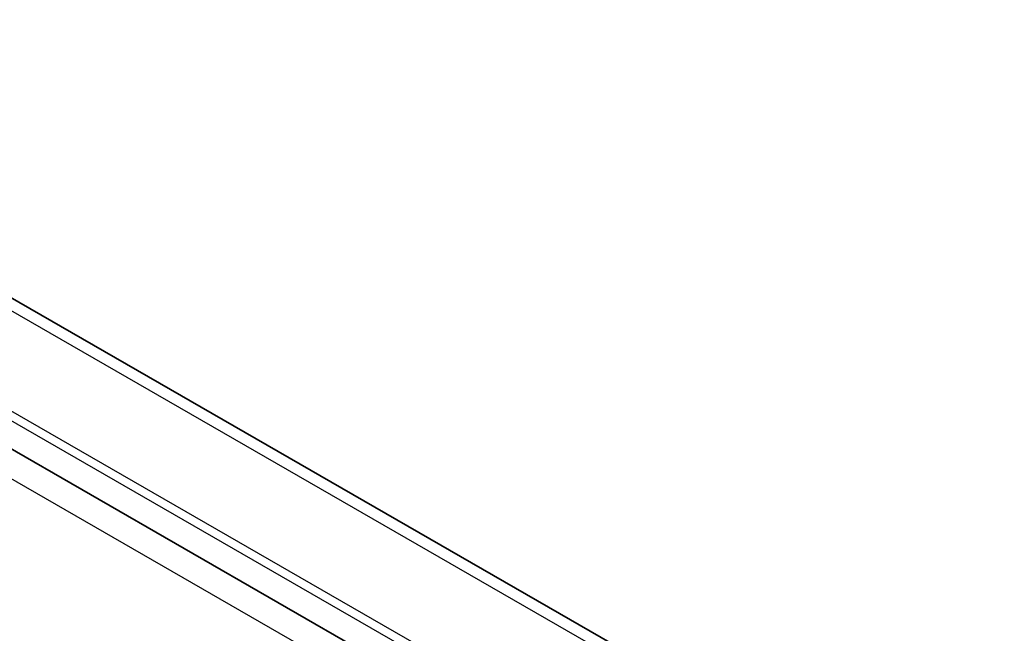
# Model space of a CAD drawing. Header units: millimetres. Extents: x 0 to 420, y 0 to 297.
# Tile 45 of 46: x 343 to 371, y 250 to 268. Entities that reach past the tile are written whole.
import ezdxf

# ---------------------------------------------------------------- set-up
doc = ezdxf.new("R2010")
doc.units = ezdxf.units.MM
doc.layers.add('Sichtbar (ISO)', color=7, linetype='Continuous', lineweight=35)
doc.layers.add('Sichtbar schmal (ISO)', color=7, linetype='Continuous', lineweight=25)

msp = doc.modelspace()

# ---------------------------------------------------------------- linework, layer by layer
at = {"layer": 'Sichtbar (ISO)'}
for p, q in [((370.583, 243.652), (303.407, 282.335)), ((371.474, 238.72), (304.299, 277.404))]:
    msp.add_line(p, q, dxfattribs=at)
at = {"layer": 'Sichtbar schmal (ISO)'}
for p, q in [((370.988, 243.038), (303.813, 281.721)), ((371.463, 239.831), (304.287, 278.515)), ((371.474, 239.541), (304.299, 278.225)), ((371.333, 237.926), (304.158, 276.61))]:
    msp.add_line(p, q, dxfattribs=at)

doc.saveas('drawing.dxf')
